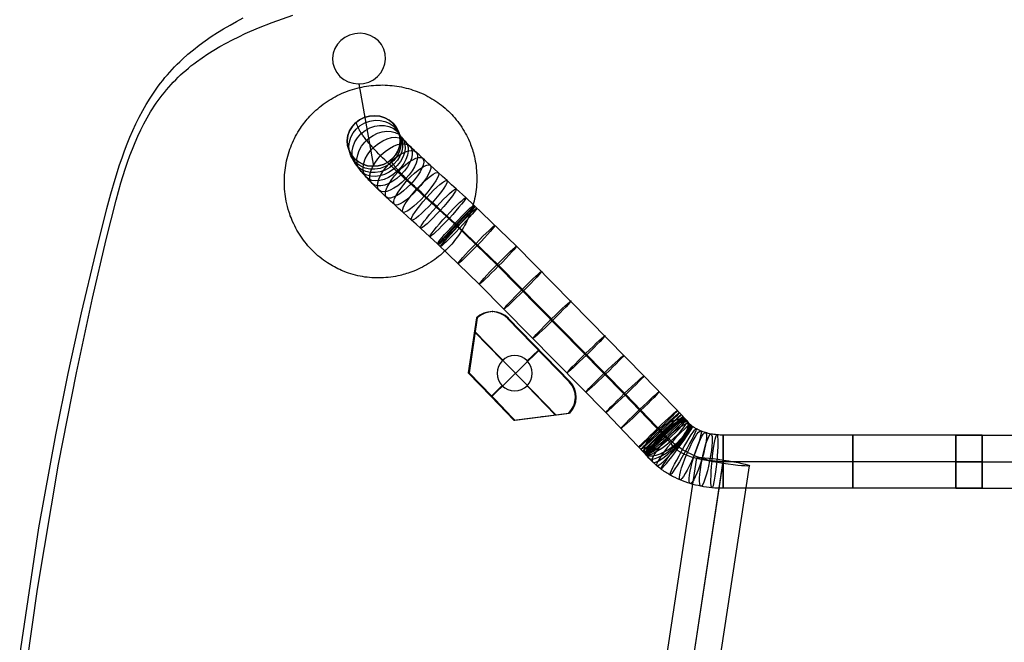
# Model space of a CAD drawing. Extents: x 603 to 1103, y 2695 to 3213.
# Tile 3 of 6: x 639 to 861, y 2954 to 3094. Entities that reach past the tile are written whole.
import ezdxf

# ---------------------------------------------------------------- set-up
doc = ezdxf.new("R2010")
doc.units = 0
doc.layers.add('CAPA_01', color=12, linetype='CONTINUOUS')
doc.layers.add('PATAS_MADERA_CON_METAL', color=70, linetype='CONTINUOUS')

msp = doc.modelspace()

# ---------------------------------------------------------------- linework, layer by layer
at = {"layer": 'CAPA_01'}
for points in [[(638.98, 2940.45, 454.24), (642.53, 2965.96, 452.22), (647.3, 2994.15, 450.07), (651.35, 3014.76, 448.76), (655, 3031.58, 448.03), (658.09, 3044.83, 447.8), (660.3, 3053.73, 447.89), (661.41, 3057.66, 448.02), (662.38, 3060.76, 448.15), (662.89, 3062.28, 448.23), (663.43, 3063.78, 448.32), (664, 3065.26, 448.42), (664.6, 3066.73, 448.53), (665.22, 3068.17, 448.64), (665.89, 3069.58, 448.76), (666.59, 3070.97, 448.89), (667.33, 3072.33, 449.02), (668.11, 3073.66, 449.17), (668.52, 3074.32, 449.24), (668.94, 3074.96, 449.31), (669.37, 3075.6, 449.39), (669.81, 3076.22, 449.47), (670.26, 3076.84, 449.55), (670.73, 3077.46, 449.63), (671.21, 3078.06, 449.71), (671.7, 3078.65, 449.79), (672.2, 3079.23, 449.87), (672.71, 3079.8, 449.96), (673.23, 3080.36, 450.04), (673.77, 3080.91, 450.12), (674.31, 3081.45, 450.21), (674.87, 3081.98, 450.3), (675.44, 3082.51, 450.38), (676.03, 3083.02, 450.47), (676.62, 3083.52, 450.56), (677.22, 3084.01, 450.65), (677.83, 3084.49, 450.73), (678.45, 3084.96, 450.82), (679.72, 3085.87, 451), (681.03, 3086.75, 451.18), (682.38, 3087.59, 451.35), (683.75, 3088.4, 451.53), (685.14, 3089.17, 451.71), (686.57, 3089.91, 451.88), (688.02, 3090.62, 452.06), (689.49, 3091.31, 452.24), (692.49, 3092.61, 452.6), (695.54, 3093.82, 452.95), (700.22, 3095.51, 453.51)], [(638.54, 2950.97, 443.56), (642.88, 2979.76, 441.31), (646.69, 3000.8, 439.79), (649.48, 3014.62, 438.94), (652.49, 3028.28, 438.3), (655.7, 3041.82, 437.95), (658.23, 3051.87, 437.96), (659.11, 3055.18, 438.03), (660.06, 3058.44, 438.14), (661.09, 3061.68, 438.28), (661.64, 3063.27, 438.36), (662.21, 3064.84, 438.46), (662.81, 3066.41, 438.56), (663.44, 3067.96, 438.67), (664.1, 3069.48, 438.79), (664.8, 3070.98, 438.92), (665.53, 3072.46, 439.06), (666.31, 3073.93, 439.2), (667.12, 3075.35, 439.36), (667.98, 3076.75, 439.52), (668.88, 3078.11, 439.69), (669.35, 3078.78, 439.78), (669.84, 3079.45, 439.87), (670.33, 3080.1, 439.96), (670.84, 3080.74, 440.05), (671.35, 3081.38, 440.14), (671.88, 3082, 440.24), (672.42, 3082.61, 440.33), (672.97, 3083.22, 440.43), (673.53, 3083.81, 440.52), (674.1, 3084.4, 440.62), (674.69, 3084.97, 440.72), (675.29, 3085.54, 440.82), (676.51, 3086.64, 441.02), (677.77, 3087.69, 441.23), (679.07, 3088.71, 441.43), (680.41, 3089.69, 441.64), (681.78, 3090.64, 441.85), (683.17, 3091.54, 442.05), (684.59, 3092.41, 442.26), (686.04, 3093.25, 442.47), (687.52, 3094.06, 442.69), (689.01, 3094.84, 442.9)]]:
    msp.add_polyline3d(points, dxfattribs=at)
at = {"layer": 'PATAS_MADERA_CON_METAL'}
for p, q in [((718.49, 3061.38, 402.87), (715.19, 3079.97, 345.92)), ((745.21, 3028.57, 422.19), (745.42, 3028.57, 424.18)), ((741.67, 3027.15, 422.56), (739.81, 3014.75, 422.75)), ((741.78, 3027.15, 423.55), (739.92, 3014.75, 423.75)), ((741.88, 3027.15, 424.55), (740.02, 3014.75, 424.74)), ((741.67, 3027.15, 422.56), (741.88, 3027.15, 424.55)), ((762.61, 3012.76, 420.36), (748.71, 3027.06, 421.82)), ((748.71, 3027.06, 421.82), (748.92, 3027.06, 423.81)), ((762.71, 3012.76, 421.35), (748.81, 3027.06, 422.81)), ((762.82, 3012.76, 422.35), (748.92, 3027.06, 423.81)), ((747.54, 3017.53, 421.94), (741.21, 3024.05, 422.61)), ((759.64, 3005.29, 422.68), (741.42, 3024.05, 424.6)), ((740.74, 3020.95, 422.65), (740.95, 3020.95, 424.64)), ((755.87, 3019.91, 423.08), (745.19, 3009.43, 424.2)), ((755.66, 3019.91, 421.09), (753.17, 3017.46, 421.35)), ((755.66, 3019.91, 421.09), (755.87, 3019.91, 423.08)), ((739.81, 3014.75, 422.75), (740.02, 3014.75, 424.74)), ((739.81, 3014.75, 422.75), (747.57, 3006.77, 421.94)), ((739.92, 3014.75, 423.75), (747.68, 3006.77, 422.93)), ((740.02, 3014.75, 424.74), (747.78, 3006.77, 423.93)), ((743.69, 3010.76, 422.35), (743.9, 3010.76, 424.33)), ((747.48, 3011.87, 421.95), (744.99, 3009.43, 422.21)), ((759.43, 3005.29, 420.69), (753.1, 3011.81, 421.36)), ((762.61, 3012.76, 420.36), (762.82, 3012.76, 422.35)), ((747.57, 3006.77, 421.94), (744.99, 3009.43, 422.21)), ((744.99, 3009.43, 422.21), (745.19, 3009.43, 424.2)), ((744.99, 3009.43, 422.21), (750.16, 3004.1, 421.67)), ((747.68, 3006.77, 422.93), (745.09, 3009.43, 423.2)), ((745.09, 3009.43, 423.2), (750.26, 3004.1, 422.66)), ((747.78, 3006.77, 423.93), (745.19, 3009.43, 424.2)), ((745.19, 3009.43, 424.2), (750.37, 3004.1, 423.66)), ((764.02, 3009.21, 420.21), (764.23, 3009.21, 422.2)), ((746.28, 3008.1, 422.07), (746.49, 3008.1, 424.06)), ((747.57, 3006.77, 421.94), (747.78, 3006.77, 423.93)), ((747.57, 3006.77, 421.94), (747.78, 3006.77, 423.93)), ((750.16, 3004.1, 421.67), (762.52, 3005.69, 420.37)), ((750.16, 3004.1, 421.67), (750.37, 3004.1, 423.66)), ((750.26, 3004.1, 422.66), (762.63, 3005.69, 421.36)), ((750.37, 3004.1, 423.66), (762.73, 3005.69, 422.36)), ((756.34, 3004.9, 421.02), (756.55, 3004.9, 423.01)), ((762.52, 3005.69, 420.37), (762.73, 3005.69, 422.36)), ((855.88, 3000.7, 420.42), (797.41, 3000.7, 420.42)), ((849.93, 3000.7, 420.42), (908.4, 3000.7, 420.42)), ((767.31, 2836.53, 430.79), (791.48, 2995.6, 420.42)), ((773.3, 2836.01, 436.78), (797.47, 2995.08, 426.41)), ((773.18, 2835.25, 424.8), (797.35, 2994.32, 414.44)), ((779.17, 2834.73, 430.79), (803.34, 2993.8, 420.42)), ((855.88, 2994.7, 414.42), (797.41, 2994.7, 414.42)), ((855.88, 2994.7, 426.42), (797.41, 2994.7, 426.42)), ((849.93, 2994.7, 414.42), (908.4, 2994.7, 414.42)), ((849.93, 2994.7, 426.42), (908.4, 2994.7, 426.42)), ((855.88, 2988.7, 420.42), (797.41, 2988.7, 420.42)), ((849.93, 2988.7, 420.42), (908.4, 2988.7, 420.42))]:
    msp.add_line(p, q, dxfattribs=at)
at = {"layer": 'PATAS_MADERA_CON_METAL', "color": 7, "extrusion": (0.999395, 0.0108, -0.033062)}
msp.add_lwpolyline([(3191.83, 23.7), (3050.09, 457.36)], dxfattribs=at)
msp.add_lwpolyline([(3191.83, 23.7), (3050.09, 457.36)], dxfattribs=at)
at = {"layer": 'PATAS_MADERA_CON_METAL', "color": 7}
msp.add_polyline3d([(698.3, 3057.82, 433.42), (698.3, 3058.35, 433.49), (698.32, 3058.89, 433.57), (698.35, 3059.43, 433.64), (698.4, 3059.97, 433.71), (698.46, 3060.5, 433.78), (698.53, 3061.04, 433.85), (698.61, 3061.57, 433.92), (698.71, 3062.1, 434), (698.82, 3062.63, 434.07), (698.94, 3063.15, 434.14), (699.08, 3063.67, 434.21), (699.23, 3064.19, 434.28), (699.39, 3064.7, 434.35), (699.56, 3065.21, 434.42), (699.75, 3065.71, 434.49), (699.94, 3066.21, 434.56), (700.15, 3066.7, 434.62), (700.37, 3067.19, 434.69), (700.61, 3067.67, 434.76), (700.85, 3068.15, 434.83), (701.11, 3068.61, 434.89), (701.38, 3069.08, 434.96), (701.66, 3069.53, 435.02), (701.95, 3069.98, 435.09), (702.18, 3070.32, 435.13), (702.41, 3070.65, 435.18), (702.67, 3071, 435.23), (702.93, 3071.34, 435.28), (703.2, 3071.68, 435.33), (703.48, 3072.01, 435.38), (703.76, 3072.34, 435.42), (704.05, 3072.66, 435.47), (704.35, 3072.97, 435.52), (704.65, 3073.28, 435.56), (705.04, 3073.65, 435.62), (705.43, 3074.01, 435.67), (705.83, 3074.37, 435.72), (706.23, 3074.71, 435.77), (706.65, 3075.04, 435.81), (707.07, 3075.37, 435.86), (707.51, 3075.68, 435.9), (707.95, 3075.98, 435.95), (708.39, 3076.27, 435.98), (708.85, 3076.55, 436.02), (709.31, 3076.82, 436.06), (709.78, 3077.08, 436.09), (710.25, 3077.32, 436.12), (710.73, 3077.56, 436.15), (711.21, 3077.78, 436.17), (711.71, 3077.99, 436.19), (712.2, 3078.19, 436.21), (712.7, 3078.38, 436.23), (713.2, 3078.56, 436.24), (713.71, 3078.72, 436.25), (714.23, 3078.87, 436.26), (714.74, 3079.01, 436.27), (715.26, 3079.14, 436.27), (715.78, 3079.25, 436.27), (716.31, 3079.35, 436.26), (716.83, 3079.44, 436.25), (717.36, 3079.52, 436.24), (717.89, 3079.58, 436.23), (718.42, 3079.63, 436.21), (718.95, 3079.67, 436.18), (719.49, 3079.7, 436.16), (720.02, 3079.71, 436.13), (720.55, 3079.72, 436.1), (721.09, 3079.7, 436.06), (721.62, 3079.68, 436.02), (722.15, 3079.64, 435.98), (722.68, 3079.59, 435.93), (723.21, 3079.53, 435.88), (723.73, 3079.46, 435.83), (724.26, 3079.37, 435.77), (724.78, 3079.27, 435.71), (725.3, 3079.16, 435.64), (725.81, 3079.04, 435.57), (726.32, 3078.9, 435.5), (726.83, 3078.75, 435.43), (727.33, 3078.59, 435.35), (727.83, 3078.42, 435.27), (728.33, 3078.24, 435.19), (728.82, 3078.04, 435.1), (729.3, 3077.84, 435.01), (729.78, 3077.62, 434.92), (730.25, 3077.39, 434.83), (730.72, 3077.15, 434.73), (731.18, 3076.89, 434.63), (731.63, 3076.63, 434.53), (732.08, 3076.36, 434.42), (732.52, 3076.07, 434.31), (732.95, 3075.78, 434.2), (733.37, 3075.47, 434.09), (733.79, 3075.16, 433.98), (734.2, 3074.83, 433.86), (734.59, 3074.49, 433.75), (734.98, 3074.15, 433.63), (735.37, 3073.79, 433.51), (735.74, 3073.43, 433.39), (736.1, 3073.06, 433.27), (736.45, 3072.67, 433.14), (736.8, 3072.28, 433.02), (737.13, 3071.88, 432.89), (737.45, 3071.48, 432.77), (737.76, 3071.06, 432.64), (738.07, 3070.64, 432.52), (738.36, 3070.21, 432.39), (738.64, 3069.77, 432.26), (738.91, 3069.32, 432.14), (739.16, 3068.87, 432.01), (739.41, 3068.41, 431.88), (739.64, 3067.95, 431.76), (739.87, 3067.48, 431.63), (740.08, 3067, 431.51), (740.23, 3066.64, 431.41), (740.37, 3066.27, 431.32), (740.51, 3065.91, 431.23), (740.64, 3065.54, 431.14), (740.76, 3065.16, 431.04), (740.88, 3064.79, 430.95), (740.99, 3064.41, 430.86), (741.09, 3064.03, 430.77), (741.21, 3063.52, 430.66), (741.33, 3063.02, 430.54), (741.42, 3062.5, 430.43), (741.51, 3061.98, 430.32), (741.59, 3061.46, 430.2), (741.65, 3060.93, 430.1), (741.69, 3060.41, 429.99), (741.73, 3059.88, 429.88), (741.75, 3059.35, 429.78), (741.76, 3058.83, 429.68), (741.76, 3058.29, 429.58), (741.74, 3057.76, 429.48), (741.71, 3057.23, 429.39), (741.67, 3056.7, 429.3), (741.61, 3056.17, 429.21), (741.55, 3055.64, 429.13), (741.46, 3055.11, 429.04), (741.37, 3054.59, 428.96), (741.26, 3054.06, 428.88), (741.14, 3053.54, 428.81), (741.01, 3053.02, 428.74), (740.87, 3052.5, 428.67), (740.71, 3051.98, 428.6), (740.54, 3051.47, 428.54), (740.36, 3050.96, 428.47), (740.17, 3050.46, 428.42), (739.96, 3049.96, 428.36), (739.74, 3049.47, 428.31), (739.51, 3048.98, 428.26), (739.27, 3048.49, 428.21), (739.02, 3048.01, 428.17), (738.75, 3047.54, 428.13), (738.48, 3047.07, 428.09), (738.19, 3046.61, 428.06), (737.92, 3046.19, 428.03), (737.64, 3045.78, 428), (737.34, 3045.38, 427.98), (737.05, 3044.98, 427.96), (736.74, 3044.59, 427.94), (736.42, 3044.2, 427.92), (736.1, 3043.82, 427.91), (735.76, 3043.45, 427.9), (735.52, 3043.18, 427.89), (735.14, 3042.79, 427.88), (734.75, 3042.41, 427.88), (734.35, 3042.04, 427.88), (733.95, 3041.68, 427.88), (733.54, 3041.32, 427.88), (733.11, 3040.98, 427.88), (732.68, 3040.65, 427.89), (732.25, 3040.32, 427.9), (731.8, 3040.01, 427.91), (731.35, 3039.71, 427.93), (730.89, 3039.42, 427.95), (730.43, 3039.14, 427.97), (729.95, 3038.88, 427.99), (729.48, 3038.62, 428.02), (728.99, 3038.38, 428.04), (728.5, 3038.15, 428.07), (727.92, 3037.89, 428.11), (727.32, 3037.65, 428.15), (726.61, 3037.39, 428.2), (726.25, 3037.26, 428.23), (725.89, 3037.15, 428.26), (725.53, 3037.04, 428.29), (725.16, 3036.93, 428.31), (724.79, 3036.84, 428.35), (724.43, 3036.75, 428.38), (723.9, 3036.63, 428.42), (723.38, 3036.52, 428.47), (722.85, 3036.43, 428.52), (722.32, 3036.36, 428.57), (721.78, 3036.29, 428.63), (721.25, 3036.24, 428.68), (720.71, 3036.2, 428.74), (720.18, 3036.18, 428.79), (719.64, 3036.17, 428.85), (719.11, 3036.17, 428.91), (718.57, 3036.19, 428.97), (718.04, 3036.22, 429.03), (717.51, 3036.27, 429.1), (716.98, 3036.32, 429.16), (716.45, 3036.39, 429.22), (715.92, 3036.48, 429.29), (715.4, 3036.58, 429.36), (714.87, 3036.69, 429.42), (714.36, 3036.81, 429.49), (713.84, 3036.95, 429.56), (713.33, 3037.1, 429.63), (712.82, 3037.26, 429.7), (712.32, 3037.44, 429.77), (711.82, 3037.63, 429.84), (711.22, 3037.88, 429.93), (710.81, 3038.06, 429.99), (710.4, 3038.26, 430.06), (709.99, 3038.46, 430.12), (709.59, 3038.67, 430.18), (709.2, 3038.88, 430.24), (708.81, 3039.11, 430.31), (708.42, 3039.35, 430.37), (708.04, 3039.59, 430.43), (707.6, 3039.89, 430.51), (707.16, 3040.2, 430.58), (706.73, 3040.52, 430.66), (706.31, 3040.85, 430.74), (705.9, 3041.19, 430.81), (705.5, 3041.55, 430.89), (705.1, 3041.91, 430.96), (704.72, 3042.28, 431.04), (704.34, 3042.66, 431.11), (703.98, 3043.06, 431.19), (703.62, 3043.46, 431.27), (703.28, 3043.87, 431.34), (702.94, 3044.29, 431.42), (702.61, 3044.72, 431.49), (702.3, 3045.15, 431.57), (702, 3045.59, 431.65), (701.7, 3046.04, 431.72), (701.42, 3046.5, 431.8), (701.15, 3046.97, 431.87), (700.89, 3047.44, 431.95), (700.64, 3047.92, 432.02), (700.41, 3048.41, 432.1), (700.18, 3048.9, 432.17), (699.97, 3049.39, 432.25), (699.81, 3049.8, 432.31), (699.65, 3050.21, 432.37), (699.51, 3050.62, 432.43), (699.37, 3051.03, 432.49), (699.18, 3051.65, 432.58), (699.01, 3052.27, 432.66), (698.86, 3052.89, 432.75), (698.72, 3053.52, 432.84), (698.62, 3054.05, 432.91), (698.54, 3054.59, 432.99), (698.46, 3055.12, 433.06), (698.4, 3055.66, 433.13), (698.36, 3056.2, 433.2), (698.32, 3056.74, 433.28), (698.3, 3057.28, 433.35)], close=True, dxfattribs=at)
msp.add_polyline3d([(698.3, 3057.82, 433.42), (698.3, 3058.35, 433.49), (698.32, 3058.89, 433.57), (698.35, 3059.43, 433.64), (698.4, 3059.97, 433.71), (698.46, 3060.5, 433.78), (698.53, 3061.04, 433.85), (698.61, 3061.57, 433.92), (698.71, 3062.1, 434), (698.82, 3062.63, 434.07), (698.94, 3063.15, 434.14), (699.08, 3063.67, 434.21), (699.23, 3064.19, 434.28), (699.39, 3064.7, 434.35), (699.56, 3065.21, 434.42), (699.75, 3065.71, 434.49), (699.94, 3066.21, 434.56), (700.15, 3066.7, 434.62), (700.37, 3067.19, 434.69), (700.61, 3067.67, 434.76), (700.85, 3068.15, 434.83), (701.11, 3068.61, 434.89), (701.38, 3069.08, 434.96), (701.66, 3069.53, 435.02), (701.95, 3069.98, 435.09), (702.18, 3070.32, 435.13), (702.41, 3070.65, 435.18), (702.67, 3071, 435.23), (702.93, 3071.34, 435.28), (703.2, 3071.68, 435.33), (703.48, 3072.01, 435.38), (703.76, 3072.34, 435.42), (704.05, 3072.66, 435.47), (704.35, 3072.97, 435.52), (704.65, 3073.28, 435.56), (705.04, 3073.65, 435.62), (705.43, 3074.01, 435.67), (705.83, 3074.37, 435.72), (706.23, 3074.71, 435.77), (706.65, 3075.04, 435.81), (707.07, 3075.37, 435.86), (707.51, 3075.68, 435.9), (707.95, 3075.98, 435.95), (708.39, 3076.27, 435.98), (708.85, 3076.55, 436.02), (709.31, 3076.82, 436.06), (709.78, 3077.08, 436.09), (710.25, 3077.32, 436.12), (710.73, 3077.56, 436.15), (711.21, 3077.78, 436.17), (711.71, 3077.99, 436.19), (712.2, 3078.19, 436.21), (712.7, 3078.38, 436.23), (713.2, 3078.56, 436.24), (713.71, 3078.72, 436.25), (714.23, 3078.87, 436.26), (714.74, 3079.01, 436.27), (715.26, 3079.14, 436.27), (715.78, 3079.25, 436.27), (716.31, 3079.35, 436.26), (716.83, 3079.44, 436.25), (717.36, 3079.52, 436.24), (717.89, 3079.58, 436.23), (718.42, 3079.63, 436.21), (718.95, 3079.67, 436.18), (719.49, 3079.7, 436.16), (720.02, 3079.71, 436.13), (720.55, 3079.72, 436.1), (721.09, 3079.7, 436.06), (721.62, 3079.68, 436.02), (722.15, 3079.64, 435.98), (722.68, 3079.59, 435.93), (723.21, 3079.53, 435.88), (723.73, 3079.46, 435.83), (724.26, 3079.37, 435.77), (724.78, 3079.27, 435.71), (725.3, 3079.16, 435.64), (725.81, 3079.04, 435.57), (726.32, 3078.9, 435.5), (726.83, 3078.75, 435.43), (727.33, 3078.59, 435.35), (727.83, 3078.42, 435.27), (728.33, 3078.24, 435.19), (728.82, 3078.04, 435.1), (729.3, 3077.84, 435.01), (729.78, 3077.62, 434.92), (730.25, 3077.39, 434.83), (730.72, 3077.15, 434.73), (731.18, 3076.89, 434.63), (731.63, 3076.63, 434.53), (732.08, 3076.36, 434.42), (732.52, 3076.07, 434.31), (732.95, 3075.78, 434.2), (733.37, 3075.47, 434.09), (733.79, 3075.16, 433.98), (734.2, 3074.83, 433.86), (734.59, 3074.49, 433.75), (734.98, 3074.15, 433.63), (735.37, 3073.79, 433.51), (735.74, 3073.43, 433.39), (736.1, 3073.06, 433.27), (736.45, 3072.67, 433.14), (736.8, 3072.28, 433.02), (737.13, 3071.88, 432.89), (737.45, 3071.48, 432.77), (737.76, 3071.06, 432.64), (738.07, 3070.64, 432.52), (738.36, 3070.21, 432.39), (738.64, 3069.77, 432.26), (738.91, 3069.32, 432.14), (739.16, 3068.87, 432.01), (739.41, 3068.41, 431.88), (739.64, 3067.95, 431.76), (739.87, 3067.48, 431.63), (740.08, 3067, 431.51), (740.23, 3066.64, 431.41), (740.37, 3066.27, 431.32), (740.51, 3065.91, 431.23), (740.64, 3065.54, 431.14), (740.76, 3065.16, 431.04), (740.88, 3064.79, 430.95), (740.99, 3064.41, 430.86), (741.09, 3064.03, 430.77), (741.21, 3063.52, 430.66), (741.33, 3063.02, 430.54), (741.42, 3062.5, 430.43), (741.51, 3061.98, 430.32), (741.59, 3061.46, 430.2), (741.65, 3060.93, 430.1), (741.69, 3060.41, 429.99), (741.73, 3059.88, 429.88), (741.75, 3059.35, 429.78), (741.76, 3058.83, 429.68), (741.76, 3058.29, 429.58), (741.74, 3057.76, 429.48), (741.71, 3057.23, 429.39), (741.67, 3056.7, 429.3), (741.61, 3056.17, 429.21), (741.55, 3055.64, 429.13), (741.46, 3055.11, 429.04), (741.37, 3054.59, 428.96), (741.26, 3054.06, 428.88), (741.14, 3053.54, 428.81), (741.01, 3053.02, 428.74), (740.87, 3052.5, 428.67), (740.71, 3051.98, 428.6), (740.54, 3051.47, 428.54), (740.36, 3050.96, 428.47), (740.17, 3050.46, 428.42), (739.96, 3049.96, 428.36), (739.74, 3049.47, 428.31), (739.51, 3048.98, 428.26), (739.27, 3048.49, 428.21), (739.02, 3048.01, 428.17), (738.75, 3047.54, 428.13), (738.48, 3047.07, 428.09), (738.19, 3046.61, 428.06), (737.92, 3046.19, 428.03), (737.64, 3045.78, 428), (737.34, 3045.38, 427.98), (737.05, 3044.98, 427.96), (736.74, 3044.59, 427.94), (736.42, 3044.2, 427.92), (736.1, 3043.82, 427.91), (735.76, 3043.45, 427.9), (735.52, 3043.18, 427.89), (735.14, 3042.79, 427.88), (734.75, 3042.41, 427.88), (734.35, 3042.04, 427.88), (733.95, 3041.68, 427.88), (733.54, 3041.32, 427.88), (733.11, 3040.98, 427.88), (732.68, 3040.65, 427.89), (732.25, 3040.32, 427.9), (731.8, 3040.01, 427.91), (731.35, 3039.71, 427.93), (730.89, 3039.42, 427.95), (730.43, 3039.14, 427.97), (729.95, 3038.88, 427.99), (729.48, 3038.62, 428.02), (728.99, 3038.38, 428.04), (728.5, 3038.15, 428.07), (727.92, 3037.89, 428.11), (727.32, 3037.65, 428.15), (726.61, 3037.39, 428.2), (726.25, 3037.26, 428.23), (725.89, 3037.15, 428.26), (725.53, 3037.04, 428.29), (725.16, 3036.93, 428.31), (724.79, 3036.84, 428.35), (724.43, 3036.75, 428.38), (723.9, 3036.63, 428.42), (723.38, 3036.52, 428.47), (722.85, 3036.43, 428.52), (722.32, 3036.36, 428.57), (721.78, 3036.29, 428.63), (721.25, 3036.24, 428.68), (720.71, 3036.2, 428.74), (720.18, 3036.18, 428.79), (719.64, 3036.17, 428.85), (719.11, 3036.17, 428.91), (718.57, 3036.19, 428.97), (718.04, 3036.22, 429.03), (717.51, 3036.27, 429.1), (716.98, 3036.32, 429.16), (716.45, 3036.39, 429.22), (715.92, 3036.48, 429.29), (715.4, 3036.58, 429.36), (714.87, 3036.69, 429.42), (714.36, 3036.81, 429.49), (713.84, 3036.95, 429.56), (713.33, 3037.1, 429.63), (712.82, 3037.26, 429.7), (712.32, 3037.44, 429.77), (711.82, 3037.63, 429.84), (711.22, 3037.88, 429.93), (710.81, 3038.06, 429.99), (710.4, 3038.26, 430.06), (709.99, 3038.46, 430.12), (709.59, 3038.67, 430.18), (709.2, 3038.88, 430.24), (708.81, 3039.11, 430.31), (708.42, 3039.35, 430.37), (708.04, 3039.59, 430.43), (707.6, 3039.89, 430.51), (707.16, 3040.2, 430.58), (706.73, 3040.52, 430.66), (706.31, 3040.85, 430.74), (705.9, 3041.19, 430.81), (705.5, 3041.55, 430.89), (705.1, 3041.91, 430.96), (704.72, 3042.28, 431.04), (704.34, 3042.66, 431.11), (703.98, 3043.06, 431.19), (703.62, 3043.46, 431.27), (703.28, 3043.87, 431.34), (702.94, 3044.29, 431.42), (702.61, 3044.72, 431.49), (702.3, 3045.15, 431.57), (702, 3045.59, 431.65), (701.7, 3046.04, 431.72), (701.42, 3046.5, 431.8), (701.15, 3046.97, 431.87), (700.89, 3047.44, 431.95), (700.64, 3047.92, 432.02), (700.41, 3048.41, 432.1), (700.18, 3048.9, 432.17), (699.97, 3049.39, 432.25), (699.81, 3049.8, 432.31), (699.65, 3050.21, 432.37), (699.51, 3050.62, 432.43), (699.37, 3051.03, 432.49), (699.18, 3051.65, 432.58), (699.01, 3052.27, 432.66), (698.86, 3052.89, 432.75), (698.72, 3053.52, 432.84), (698.62, 3054.05, 432.91), (698.54, 3054.59, 432.99), (698.46, 3055.12, 433.06), (698.4, 3055.66, 433.13), (698.36, 3056.2, 433.2), (698.32, 3056.74, 433.28), (698.3, 3057.28, 433.35)], close=True, dxfattribs=at)
at = {"layer": 'PATAS_MADERA_CON_METAL'}
for points in [[(786.09, 2998.21, 425.56), (785.94, 2998.4, 425.66), (785.81, 2998.56, 425.75), (785.7, 2998.7, 425.81), (785.6, 2998.82, 425.86), (785.51, 2998.92, 425.91), (785.44, 2999.01, 425.94), (785.37, 2999.09, 425.96), (785.17, 2999.33, 426.03), (785.05, 2999.46, 426.06), (784.96, 2999.57, 426.08), (784.87, 2999.66, 426.1), (784.7, 2999.86, 426.13), (784.57, 3000, 426.15), (784.32, 3000.27, 426.17), (784.09, 3000.51, 426.18), (783.88, 3000.74, 426.18), (775, 3009.99, 425.83), (746.28, 3039.14, 424.47), (736.71, 3048.36, 423.91), (734.85, 3050.09, 423.77), (732.59, 3052.17, 423.52), (731.47, 3053.18, 423.35), (730.35, 3054.2, 423.15), (729.25, 3055.19, 422.92), (728.14, 3056.19, 422.65), (727.07, 3057.16, 422.35), (725.99, 3058.14, 421.99), (725.47, 3058.61, 421.79), (724.95, 3059.09, 421.58), (724.43, 3059.57, 421.36), (723.9, 3060.05, 421.12), (723.4, 3060.52, 420.87), (722.9, 3060.99, 420.6), (722.41, 3061.46, 420.31), (721.91, 3061.93, 420), (721.44, 3062.39, 419.68), (720.97, 3062.85, 419.34), (720.5, 3063.31, 418.98), (720.04, 3063.77, 418.59), (719.6, 3064.21, 418.19), (719.17, 3064.66, 417.77), (718.96, 3064.88, 417.55), (718.75, 3065.11, 417.32), (718.54, 3065.33, 417.09), (718.34, 3065.55, 416.85), (718.15, 3065.76, 416.6), (717.95, 3065.98, 416.35), (717.76, 3066.19, 416.1), (717.58, 3066.4, 415.84), (717.4, 3066.61, 415.57), (717.22, 3066.82, 415.3), (717.05, 3067.03, 415.02), (716.88, 3067.23, 414.73), (716.72, 3067.44, 414.44), (716.56, 3067.64, 414.14), (716.4, 3067.84, 413.84), (716.26, 3068.03, 413.53), (716.11, 3068.23, 413.21), (715.98, 3068.42, 412.89), (715.85, 3068.6, 412.57), (715.72, 3068.79, 412.25), (715.6, 3068.97, 411.91), (715.49, 3069.15, 411.56), (715.38, 3069.33, 411.21), (715.28, 3069.5, 410.86), (715.18, 3069.67, 410.51), (715.1, 3069.84, 410.15), (715.01, 3070, 409.79), (714.94, 3070.15, 409.43), (714.87, 3070.32, 409.05), (714.8, 3070.47, 408.66), (714.74, 3070.62, 408.28), (714.69, 3070.77, 407.89), (714.65, 3070.91, 407.51), (714.61, 3071.05, 407.12), (714.58, 3071.18, 406.73), (714.55, 3071.31, 406.35)], [(789.3, 3003.83, 420.09), (789.26, 3003.89, 420.11), (789.22, 3003.93, 420.14), (789.19, 3003.97, 420.16), (789.16, 3004.01, 420.17), (789.14, 3004.04, 420.18), (789.12, 3004.07, 420.19), (789.09, 3004.09, 420.2), (789.08, 3004.11, 420.21), (789.03, 3004.17, 420.22), (788.98, 3004.22, 420.23), (788.95, 3004.26, 420.24), (788.91, 3004.3, 420.25), (788.84, 3004.38, 420.26), (788.77, 3004.46, 420.27), (788.62, 3004.62, 420.29), (788.47, 3004.78, 420.29), (788.3, 3004.96, 420.3), (779.52, 3014.1, 419.94), (750.71, 3043.34, 418.58), (741.09, 3052.61, 418.02), (739.28, 3054.3, 417.88), (737.12, 3056.27, 417.64), (736.08, 3057.22, 417.48), (735.05, 3058.16, 417.3), (734.05, 3059.06, 417.1), (733.07, 3059.94, 416.85), (732.13, 3060.79, 416.59), (731.21, 3061.63, 416.28), (730.77, 3062.02, 416.12), (730.34, 3062.42, 415.95), (729.92, 3062.81, 415.76), (729.5, 3063.2, 415.57), (729.1, 3063.57, 415.37), (728.71, 3063.93, 415.16), (728.33, 3064.3, 414.94), (727.95, 3064.66, 414.7), (727.6, 3065, 414.47), (727.25, 3065.33, 414.22), (726.92, 3065.67, 413.95), (726.59, 3065.99, 413.68), (726.28, 3066.3, 413.4), (725.99, 3066.61, 413.11), (725.84, 3066.76, 412.96), (725.7, 3066.91, 412.81), (725.57, 3067.06, 412.65), (725.43, 3067.21, 412.49), (725.3, 3067.35, 412.33), (725.18, 3067.49, 412.17), (725.05, 3067.63, 412), (724.93, 3067.77, 411.83), (724.81, 3067.9, 411.66), (724.7, 3068.03, 411.48), (724.59, 3068.17, 411.3), (724.48, 3068.3, 411.12), (724.38, 3068.43, 410.94), (724.28, 3068.55, 410.75), (724.18, 3068.68, 410.56), (724.09, 3068.8, 410.36), (724, 3068.92, 410.17), (723.92, 3069.04, 409.97), (723.84, 3069.16, 409.76), (723.76, 3069.27, 409.56), (723.68, 3069.39, 409.34), (723.61, 3069.5, 409.13), (723.54, 3069.62, 408.91), (723.48, 3069.73, 408.68), (723.42, 3069.83, 408.46), (723.36, 3069.94, 408.23), (723.31, 3070.04, 408), (723.26, 3070.14, 407.77), (723.21, 3070.25, 407.52), (723.17, 3070.35, 407.27), (723.13, 3070.45, 407.02), (723.1, 3070.55, 406.76), (723.07, 3070.64, 406.51), (723.04, 3070.73, 406.25), (723.02, 3070.82, 405.99), (723, 3070.91, 405.73)], [(779.78, 2996.53, 420.14), (779.81, 2996.49, 420.12), (779.84, 2996.46, 420.1), (779.86, 2996.43, 420.09), (779.88, 2996.41, 420.08), (779.88, 2996.4, 420.07), (779.89, 2996.39, 420.07), (779.9, 2996.38, 420.07), (779.9, 2996.38, 420.07), (779.91, 2996.37, 420.06), (779.94, 2996.33, 420.05), (779.94, 2996.33, 420.05), (779.94, 2996.33, 420.05), (779.94, 2996.33, 420.05), (779.94, 2996.33, 420.05), (779.94, 2996.33, 420.05), (779.94, 2996.33, 420.05), (779.94, 2996.33, 420.05), (779.94, 2996.33, 420.05), (779.94, 2996.33, 420.05), (779.94, 2996.33, 420.05), (779.94, 2996.33, 420.05), (779.94, 2996.33, 420.05), (779.94, 2996.33, 420.05), (779.94, 2996.33, 420.05), (779.94, 2996.33, 420.05), (779.94, 2996.33, 420.05), (779.94, 2996.33, 420.05), (779.93, 2996.35, 420.06), (779.9, 2996.37, 420.06), (779.87, 2996.41, 420.06), (779.83, 2996.46, 420.07), (779.72, 2996.57, 420.07), (779.58, 2996.71, 420.07), (770.88, 3005.78, 419.72), (742.32, 3034.77, 418.37), (732.87, 3043.87, 417.82), (731.14, 3045.48, 417.69), (729.06, 3047.39, 417.45), (728.04, 3048.32, 417.3), (727.02, 3049.24, 417.12), (726.04, 3050.13, 416.92), (725.05, 3051.02, 416.68), (724.11, 3051.87, 416.41), (723.17, 3052.72, 416.1), (722.72, 3053.13, 415.93), (722.28, 3053.54, 415.75), (721.83, 3053.95, 415.56), (721.39, 3054.35, 415.35), (720.97, 3054.74, 415.15), (720.56, 3055.13, 414.92), (720.14, 3055.52, 414.68), (719.74, 3055.91, 414.43), (719.35, 3056.28, 414.17), (718.97, 3056.65, 413.9), (718.6, 3057.02, 413.61), (718.23, 3057.39, 413.3), (717.89, 3057.74, 412.98), (717.55, 3058.09, 412.65), (717.38, 3058.27, 412.48), (717.22, 3058.44, 412.3), (717.06, 3058.61, 412.12), (716.9, 3058.78, 411.93), (716.75, 3058.95, 411.74), (716.6, 3059.11, 411.55), (716.46, 3059.28, 411.35), (716.31, 3059.44, 411.15), (716.17, 3059.6, 410.95), (716.04, 3059.76, 410.74), (715.91, 3059.92, 410.52), (715.78, 3060.08, 410.31), (715.65, 3060.23, 410.08), (715.53, 3060.39, 409.85), (715.42, 3060.54, 409.62), (715.3, 3060.69, 409.38), (715.19, 3060.84, 409.14), (715.09, 3060.98, 408.9), (714.99, 3061.13, 408.65), (714.89, 3061.27, 408.4), (714.8, 3061.41, 408.14), (714.71, 3061.55, 407.87), (714.63, 3061.69, 407.6), (714.55, 3061.82, 407.33), (714.48, 3061.95, 407.06), (714.41, 3062.08, 406.78), (714.34, 3062.21, 406.5), (714.28, 3062.33, 406.22), (714.23, 3062.46, 405.91), (714.18, 3062.58, 405.61), (714.13, 3062.7, 405.3), (714.09, 3062.82, 404.99), (714.05, 3062.93, 404.68), (714.02, 3063.04, 404.37), (714, 3063.15, 404.06), (713.98, 3063.25, 403.75)], [(783, 3002.15, 414.66), (783.14, 3001.98, 414.57), (783.25, 3001.83, 414.49), (783.35, 3001.7, 414.43), (783.44, 3001.6, 414.38), (783.51, 3001.51, 414.35), (783.58, 3001.43, 414.32), (783.63, 3001.37, 414.3), (783.79, 3001.19, 414.25), (783.87, 3001.09, 414.23), (783.93, 3001.02, 414.21), (783.98, 3000.97, 414.2), (784.06, 3000.87, 414.19), (784.1, 3000.83, 414.18), (784.13, 3000.8, 414.18), (784.13, 3000.8, 414.18), (784.13, 3000.8, 414.18), (784.13, 3000.8, 414.18), (784.13, 3000.8, 414.18), (784.13, 3000.8, 414.18), (784.13, 3000.8, 414.18), (784.13, 3000.8, 414.18), (784.13, 3000.8, 414.18), (784.09, 3000.84, 414.18), (784.01, 3000.93, 414.19), (775.4, 3009.89, 413.84), (746.76, 3038.96, 412.48), (737.25, 3048.12, 411.92), (735.57, 3049.69, 411.8), (733.59, 3051.5, 411.58), (732.65, 3052.36, 411.44), (731.72, 3053.2, 411.27), (730.84, 3053.99, 411.09), (729.98, 3054.77, 410.88), (729.17, 3055.5, 410.65), (728.39, 3056.21, 410.39), (728.03, 3056.54, 410.25), (727.67, 3056.87, 410.11), (727.32, 3057.19, 409.96), (726.98, 3057.5, 409.8), (726.67, 3057.79, 409.65), (726.36, 3058.08, 409.48), (726.07, 3058.36, 409.31), (725.78, 3058.64, 409.13), (725.51, 3058.89, 408.95), (725.26, 3059.14, 408.77), (725.02, 3059.38, 408.58), (724.78, 3059.61, 408.38), (724.57, 3059.83, 408.19), (724.37, 3060.04, 407.99), (724.17, 3060.24, 407.78), (724.08, 3060.34, 407.68), (723.99, 3060.44, 407.57), (723.91, 3060.53, 407.47), (723.83, 3060.63, 407.36), (723.75, 3060.72, 407.25), (723.67, 3060.8, 407.15), (723.59, 3060.89, 407.04), (723.52, 3060.98, 406.92), (723.45, 3061.06, 406.81), (723.38, 3061.14, 406.7), (723.32, 3061.22, 406.58), (723.26, 3061.3, 406.46), (723.2, 3061.38, 406.34), (723.14, 3061.46, 406.22), (723.08, 3061.53, 406.1), (723.03, 3061.61, 405.97), (722.98, 3061.68, 405.84), (722.93, 3061.75, 405.71), (722.88, 3061.83, 405.58), (722.83, 3061.9, 405.44), (722.79, 3061.97, 405.3), (722.75, 3062.04, 405.16), (722.71, 3062.11, 405.01), (722.67, 3062.18, 404.86), (722.64, 3062.25, 404.71), (722.61, 3062.32, 404.56), (722.57, 3062.39, 404.39), (722.54, 3062.46, 404.22), (722.52, 3062.53, 404.04), (722.5, 3062.59, 403.87), (722.47, 3062.66, 403.69), (722.46, 3062.72, 403.5), (722.44, 3062.79, 403.32), (722.43, 3062.85, 403.13)], [(797.41, 2994.7, 414.42), (797.06, 2994.71, 414.42), (796.71, 2994.72, 414.41), (796.34, 2994.74, 414.38), (795.96, 2994.77, 414.35), (795.58, 2994.81, 414.31), (795.19, 2994.86, 414.27), (794.78, 2994.93, 414.22), (794.37, 2995, 414.16), (793.95, 2995.09, 414.09), (793.53, 2995.19, 414.03), (793.09, 2995.3, 413.95), (792.65, 2995.43, 413.88), (792.2, 2995.57, 413.8), (791.75, 2995.73, 413.73), (791.28, 2995.9, 413.65), (790.81, 2996.1, 413.58), (790.34, 2996.3, 413.51), (789.86, 2996.53, 413.45), (789.62, 2996.65, 413.42), (789.37, 2996.78, 413.4), (789.12, 2996.91, 413.38), (788.87, 2997.05, 413.35), (788.63, 2997.19, 413.34), (788.38, 2997.34, 413.32), (788.13, 2997.49, 413.32), (787.88, 2997.65, 413.31), (787.62, 2997.82, 413.31), (787.37, 2997.99, 413.31), (787.11, 2998.17, 413.32), (786.86, 2998.36, 413.34), (786.6, 2998.55, 413.36), (786.35, 2998.75, 413.39), (786.09, 2998.96, 413.42), (785.84, 2999.17, 413.46), (785.59, 2999.39, 413.51), (785.34, 2999.61, 413.57), (785.09, 2999.84, 413.64), (784.84, 3000.08, 413.71), (784.6, 3000.32, 413.8), (784.35, 3000.57, 413.89), (784.12, 3000.82, 413.99), (783.88, 3001.08, 414.1), (783.65, 3001.34, 414.23), (783.43, 3001.61, 414.36), (783.21, 3001.88, 414.51), (783, 3002.15, 414.66)], [(797.41, 3000.7, 420.42), (797.05, 3000.71, 420.42), (796.69, 3000.72, 420.41), (796.34, 3000.74, 420.38), (795.99, 3000.77, 420.36), (795.64, 3000.81, 420.32), (795.3, 3000.85, 420.28), (794.97, 3000.9, 420.24), (794.63, 3000.96, 420.19), (794.31, 3001.03, 420.14), (794, 3001.1, 420.09), (793.68, 3001.19, 420.04), (793.38, 3001.27, 419.99), (793.09, 3001.37, 419.94), (792.8, 3001.46, 419.89), (792.52, 3001.57, 419.85), (792.25, 3001.68, 419.8), (792, 3001.79, 419.77), (791.75, 3001.91, 419.74), (791.51, 3002.03, 419.71), (791.4, 3002.09, 419.7), (791.29, 3002.15, 419.69), (791.18, 3002.21, 419.68), (791.07, 3002.28, 419.68), (790.97, 3002.34, 419.67), (790.87, 3002.4, 419.67), (790.78, 3002.47, 419.67), (790.68, 3002.53, 419.67), (790.59, 3002.6, 419.68), (790.5, 3002.66, 419.68), (790.41, 3002.73, 419.69), (790.33, 3002.79, 419.7), (790.24, 3002.86, 419.71), (790.16, 3002.93, 419.72), (790.08, 3003, 419.74), (790.01, 3003.06, 419.76), (789.93, 3003.13, 419.78), (789.86, 3003.2, 419.8), (789.79, 3003.28, 419.82), (789.71, 3003.35, 419.85), (789.64, 3003.43, 419.88), (789.58, 3003.5, 419.91), (789.51, 3003.58, 419.95), (789.44, 3003.66, 419.99), (789.37, 3003.75, 420.04), (789.3, 3003.83, 420.09)], [(797.41, 2994.7, 426.42), (796.76, 2994.71, 426.42), (796.12, 2994.73, 426.39), (795.49, 2994.77, 426.35), (794.88, 2994.82, 426.3), (794.3, 2994.88, 426.25), (793.73, 2994.96, 426.18), (793.17, 2995.04, 426.11), (792.64, 2995.14, 426.03), (792.13, 2995.25, 425.95), (791.64, 2995.36, 425.87), (791.16, 2995.49, 425.79), (790.7, 2995.62, 425.72), (790.27, 2995.75, 425.65), (789.86, 2995.89, 425.58), (789.47, 2996.04, 425.51), (789.09, 2996.19, 425.46), (788.75, 2996.35, 425.41), (788.43, 2996.5, 425.37), (788.12, 2996.65, 425.33), (787.98, 2996.73, 425.32), (787.84, 2996.81, 425.31), (787.72, 2996.88, 425.3), (787.59, 2996.95, 425.29), (787.47, 2997.02, 425.29), (787.36, 2997.1, 425.29), (787.26, 2997.17, 425.29), (787.15, 2997.24, 425.29), (787.06, 2997.3, 425.29), (786.97, 2997.37, 425.3), (786.88, 2997.43, 425.3), (786.8, 2997.5, 425.31), (786.73, 2997.55, 425.32), (786.66, 2997.61, 425.33), (786.6, 2997.67, 425.35), (786.53, 2997.72, 425.36), (786.48, 2997.78, 425.37), (786.42, 2997.83, 425.39), (786.37, 2997.88, 425.41), (786.33, 2997.92, 425.43), (786.28, 2997.97, 425.45), (786.24, 2998.02, 425.47), (786.2, 2998.07, 425.49), (786.16, 2998.11, 425.51), (786.12, 2998.16, 425.54), (786.09, 2998.21, 425.56)], [(797.41, 2988.7, 420.42), (796.77, 2988.71, 420.42), (796.13, 2988.73, 420.39), (795.49, 2988.77, 420.35), (794.86, 2988.82, 420.3), (794.23, 2988.89, 420.24), (793.61, 2988.97, 420.17), (792.99, 2989.07, 420.09), (792.37, 2989.18, 420), (791.77, 2989.31, 419.91), (791.17, 2989.45, 419.81), (790.57, 2989.6, 419.71), (789.97, 2989.77, 419.61), (789.39, 2989.96, 419.51), (788.81, 2990.16, 419.41), (788.23, 2990.38, 419.32), (787.65, 2990.61, 419.23), (787.09, 2990.86, 419.15), (786.54, 2991.12, 419.08), (785.98, 2991.4, 419.02), (785.71, 2991.55, 419), (785.43, 2991.7, 418.97), (785.16, 2991.86, 418.95), (784.9, 2992.01, 418.94), (784.63, 2992.18, 418.93), (784.37, 2992.35, 418.92), (784.1, 2992.52, 418.92), (783.84, 2992.7, 418.93), (783.58, 2992.88, 418.94), (783.33, 2993.07, 418.95), (783.07, 2993.26, 418.97), (782.83, 2993.45, 419), (782.58, 2993.65, 419.03), (782.34, 2993.85, 419.07), (782.1, 2994.06, 419.12), (781.86, 2994.27, 419.17), (781.63, 2994.48, 419.24), (781.41, 2994.7, 419.3), (781.18, 2994.92, 419.38), (780.97, 2995.14, 419.47), (780.76, 2995.37, 419.56), (780.55, 2995.6, 419.66), (780.35, 2995.83, 419.77), (780.15, 2996.06, 419.88), (779.96, 2996.3, 420.01), (779.78, 2996.53, 420.14)]]:
    msp.add_polyline3d(points, dxfattribs=at)
at = {"layer": 'PATAS_MADERA_CON_METAL', "extrusion": (-0.055023, 0.309914, -0.949171)}
for centre in [(-1243.58, 2874.54, 586.83), (-1243.58, 2874.54, 526.83)]:
    msp.add_circle(centre, 6, dxfattribs=at)
at = {"layer": 'PATAS_MADERA_CON_METAL', "extrusion": (0.055058, -0.310116, 0.949103)}
msp.add_circle((1243.58, 2874.43, -527.46), 6, dxfattribs=at)
at = {"layer": 'PATAS_MADERA_CON_METAL', "extrusion": (0.180037, -0.386824, 0.904408)}
msp.add_circle((1945.48, 2413.51, -688.6), 6, dxfattribs=at)
at = {"layer": 'PATAS_MADERA_CON_METAL', "extrusion": (0.306723, -0.459905, 0.833312)}
msp.add_circle((2299.21, 2018.57, -848.29), 6, dxfattribs=at)
at = {"layer": 'PATAS_MADERA_CON_METAL', "extrusion": (0.423948, -0.522643, 0.739671)}
msp.add_circle((2489.61, 1701.05, -992.38), 6, dxfattribs=at)
at = {"layer": 'PATAS_MADERA_CON_METAL', "extrusion": (0.522697, -0.571057, 0.632994)}
msp.add_circle((2600.05, 1441.1, -1111.26), 6, dxfattribs=at)
at = {"layer": 'PATAS_MADERA_CON_METAL', "extrusion": (0.599041, -0.605033, 0.524486)}
msp.add_circle((2667.5, 1226.59, -1202.8), 6, dxfattribs=at)
at = {"layer": 'PATAS_MADERA_CON_METAL', "extrusion": (0.653973, -0.627276, 0.4229)}
msp.add_circle((2709.62, 1050.62, -1270.95), 6, dxfattribs=at)
at = {"layer": 'PATAS_MADERA_CON_METAL', "extrusion": (0.691131, -0.641415, 0.333054)}
msp.add_circle((2735.5, 907.64, -1322.2), 6, dxfattribs=at)
at = {"layer": 'PATAS_MADERA_CON_METAL', "extrusion": (0.714696, -0.650709, 0.256489)}
msp.add_circle((2750.14, 792.25, -1362.86), 6, dxfattribs=at)
at = {"layer": 'PATAS_MADERA_CON_METAL', "extrusion": (0.728267, -0.657602, 0.192836)}
msp.add_circle((2756.37, 699.47, -1397.97), 6, dxfattribs=at)
at = {"layer": 'PATAS_MADERA_CON_METAL', "extrusion": (0.734563, -0.663759, 0.140861)}
msp.add_circle((2755.84, 625.04, -1431.16), 6, dxfattribs=at)
at = {"layer": 'PATAS_MADERA_CON_METAL', "extrusion": (0.735477, -0.67026, 0.099121)}
msp.add_circle((2749.45, 565.54, -1464.97), 6, dxfattribs=at)
at = {"layer": 'PATAS_MADERA_CON_METAL', "extrusion": (0.732246, -0.677811, 0.066235)}
msp.add_circle((2737.61, 518.35, -1501.22), 6, dxfattribs=at)
at = {"layer": 'PATAS_MADERA_CON_METAL', "extrusion": (0.727351, -0.684673, 0.046726)}
msp.add_circle((2724.7, 490.01, -1531.48), 6, dxfattribs=at)
at = {"layer": 'PATAS_MADERA_CON_METAL', "extrusion": (0.726784, -0.68535, 0.045617)}
msp.add_circle((2723.33, 488.42, -1534.11), 6, dxfattribs=at)
at = {"layer": 'PATAS_MADERA_CON_METAL', "extrusion": (0.725916, -0.686318, 0.044876)}
msp.add_circle((2721.31, 487.44, -1537.38), 6, dxfattribs=at)
at = {"layer": 'PATAS_MADERA_CON_METAL', "extrusion": (0.719512, -0.693213, 0.041932)}
msp.add_circle((2706.54, 483.99, -1558.75), 6, dxfattribs=at)
at = {"layer": 'PATAS_MADERA_CON_METAL', "extrusion": (0.713265, -0.699814, 0.038911)}
msp.add_circle((2692.11, 480.24, -1578.02), 6, dxfattribs=at)
at = {"layer": 'PATAS_MADERA_CON_METAL', "extrusion": (0.707443, -0.705847, 0.036121)}
msp.add_circle((2678.66, 476.66, -1593.9), 6, dxfattribs=at)
at = {"layer": 'PATAS_MADERA_CON_METAL', "extrusion": (0.702126, -0.71126, 0.033587)}
msp.add_circle((2666.4, 473.31, -1605.99), 6, dxfattribs=at)
at = {"layer": 'PATAS_MADERA_CON_METAL', "extrusion": (0.697328, -0.716068, 0.03131)}
msp.add_circle((2655.35, 470.22, -1614.19), 6, dxfattribs=at)
at = {"layer": 'PATAS_MADERA_CON_METAL', "extrusion": (-0.104421, -2.294e-14, -0.994533)}
msp.add_circle((-3014.67, -702.19, -497.69), 4, dxfattribs=at)
at = {"layer": 'PATAS_MADERA_CON_METAL', "extrusion": (0.695104, -0.718272, 0.030263)}
msp.add_circle((2650.25, 468.79, -1616.88), 6, dxfattribs=at)
at = {"layer": 'PATAS_MADERA_CON_METAL', "extrusion": (0.693062, -0.720283, 0.029283)}
msp.add_circle((2645.57, 467.43, -1618.45), 6, dxfattribs=at)
at = {"layer": 'PATAS_MADERA_CON_METAL', "extrusion": (0.69254, -0.720796, 0.029014)}
msp.add_circle((2644.38, 467.05, -1615.55), 6, dxfattribs=at)
at = {"layer": 'PATAS_MADERA_CON_METAL', "extrusion": (0.692294, -0.721089, 0.027569)}
msp.add_circle((2643.76, 464.75, -1611.34), 6, dxfattribs=at)
at = {"layer": 'PATAS_MADERA_CON_METAL', "extrusion": (0.691897, -0.721564, 0.024958)}
msp.add_circle((2642.76, 460.58, -1613.51), 6, dxfattribs=at)
at = {"layer": 'PATAS_MADERA_CON_METAL', "extrusion": (0.551731, -0.722003, -0.417498)}
msp.add_circle((2445.02, -414.62, -1908.68), 6, dxfattribs=at)
msp.add_circle((2445.02, -414.62, -1908.68), 6, dxfattribs=at)
at = {"layer": 'PATAS_MADERA_CON_METAL', "extrusion": (0.690407, -0.72326, 0.015234)}
msp.add_circle((2639.1, 444.96, -1623.26), 6, dxfattribs=at)
at = {"layer": 'PATAS_MADERA_CON_METAL', "extrusion": (0.631643, -0.741847, -0.225145)}
msp.add_circle((2542.33, 9.54, -1824.78), 6, dxfattribs=at)
at = {"layer": 'PATAS_MADERA_CON_METAL', "extrusion": (0.687228, -0.726429, -0.004204)}
msp.add_circle((2631.76, 413.28, -1642.91), 6, dxfattribs=at)
at = {"layer": 'PATAS_MADERA_CON_METAL', "extrusion": (0.65987, -0.739941, -0.130607)}
msp.add_circle((2582.37, 192.28, -1757.31), 6, dxfattribs=at)
at = {"layer": 'PATAS_MADERA_CON_METAL', "extrusion": (0.684443, -0.728791, -0.020009)}
msp.add_circle((2625.76, 387.07, -1658.61), 6, dxfattribs=at)
at = {"layer": 'PATAS_MADERA_CON_METAL', "extrusion": (0.680118, -0.731855, -0.042754)}
msp.add_circle((2617.05, 348.64, -1680.56), 6, dxfattribs=at)
at = {"layer": 'PATAS_MADERA_CON_METAL', "extrusion": (0.672965, -0.735687, -0.076699)}
msp.add_circle((2603.87, 289.73, -1711.76), 6, dxfattribs=at)
at = {"layer": 'PATAS_MADERA_CON_METAL', "extrusion": (0.629203, -0.707788, -0.321153)}
msp.add_circle((2579.63, -154.9, -1763.9), 6, dxfattribs=at)
at = {"layer": 'PATAS_MADERA_CON_METAL', "extrusion": (0.697547, -0.680079, -0.225656)}
msp.add_circle((2695.73, 63.25, -1586.18), 6, dxfattribs=at)
at = {"layer": 'PATAS_MADERA_CON_METAL', "extrusion": (0.75505, -0.641363, -0.136206)}
msp.add_circle((2794.25, 232.71, -1386.52), 6, dxfattribs=at)
at = {"layer": 'PATAS_MADERA_CON_METAL', "extrusion": (0.801777, -0.594929, -0.056687)}
msp.add_circle((2876.4, 353.2, -1176.36), 6, dxfattribs=at)
at = {"layer": 'PATAS_MADERA_CON_METAL', "extrusion": (0.868603, -0.491266, 0.064712)}
msp.add_circle((2996.71, 469.52, -760.38), 6, dxfattribs=at)
at = {"layer": 'PATAS_MADERA_CON_METAL', "extrusion": (0.912499, -0.386117, 0.135129)}
msp.add_circle((3067.12, 475.14, -379.34), 6, dxfattribs=at)
at = {"layer": 'PATAS_MADERA_CON_METAL', "extrusion": (0.944977, -0.285444, 0.159815)}
msp.add_circle((3096.48, 431.72, -39.85), 6, dxfattribs=at)
at = {"layer": 'PATAS_MADERA_CON_METAL', "extrusion": (0.971386, -0.188918, 0.143943)}
msp.add_circle((3091.47, 385.9, 265.44), 6, dxfattribs=at)
at = {"layer": 'PATAS_MADERA_CON_METAL', "extrusion": (0.991453, -0.094279, 0.090183)}
msp.add_circle((3056.65, 372.77, 544.18), 6, dxfattribs=at)
at = {"layer": 'PATAS_MADERA_CON_METAL', "extrusion": (1, 0, 0)}
for centre in [(2994.7, 420.42, 797.41), (2994.7, 420.42, 797.41), (2994.7, 420.42, 826.65)]:
    msp.add_circle(centre, 6, dxfattribs=at)
at = {"layer": 'PATAS_MADERA_CON_METAL', "extrusion": (-1, 0, 0)}
for centre in [(-2994.7, 420.42, -849.93), (-2994.7, 420.42, -855.88)]:
    msp.add_circle(centre, 6, dxfattribs=at)
at = {"layer": 'PATAS_MADERA_CON_METAL', "extrusion": (-0.149912, -0.986606, 0.0643)}
msp.add_circle((338.49, 617.63, -3047.1), 6, dxfattribs=at)
at = {"layer": 'PATAS_MADERA_CON_METAL', "extrusion": (0.104421, -4.99182e-14, 0.994533)}
msp.add_arc((3023.57, -696.99, 497.69), 5, 314.3329, 44.3329, dxfattribs=at)
at = {"layer": 'PATAS_MADERA_CON_METAL', "extrusion": (0.104421, 7.91229e-15, 0.994533)}
msp.add_arc((3023.57, -696.99, 498.69), 5, 314.3329, 44.3329, dxfattribs=at)
at = {"layer": 'PATAS_MADERA_CON_METAL', "extrusion": (0.104421, 2.71462e-14, 0.994533)}
msp.add_arc((3023.57, -696.99, 499.69), 5, 314.3329, 44.3329, dxfattribs=at)
at = {"layer": 'PATAS_MADERA_CON_METAL', "extrusion": (0.104421, 2.20657e-15, 0.994533)}
for centre in [(3009.26, -710.97, 497.69), (3009.26, -710.97, 498.69)]:
    msp.add_arc(centre, 5, 224.3329, 314.3329, dxfattribs=at)
at = {"layer": 'PATAS_MADERA_CON_METAL', "extrusion": (0.104421, 2.30088e-15, 0.994533)}
msp.add_arc((3009.26, -710.97, 499.69), 5, 224.3329, 314.3329, dxfattribs=at)

doc.saveas('drawing.dxf')
